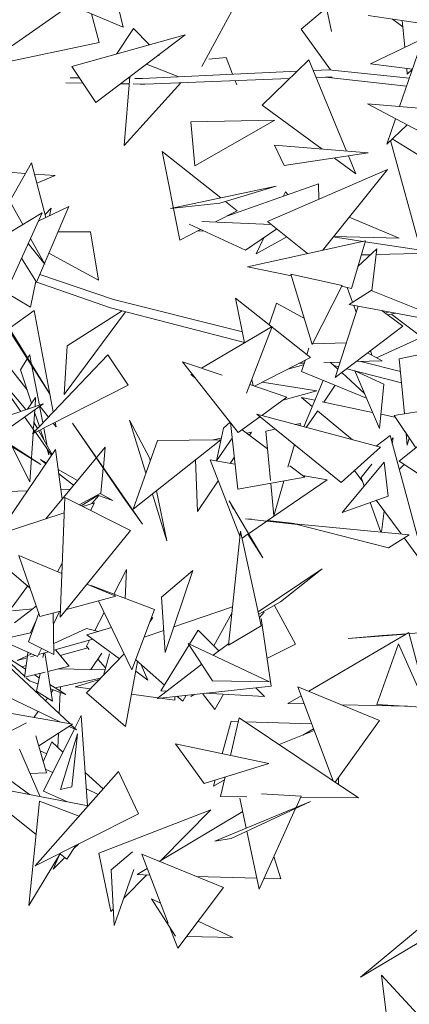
# Model space of a CAD drawing. Header units: metres. Extents: x -14.5 to 13.1, y -18.9 to 3.3.
# Tile 147 of 216: x 10.687 to 10.825, y 2.424 to 2.772. Entities that reach past the tile are written whole.
import ezdxf

# ---------------------------------------------------------------- set-up
doc = ezdxf.new("R2010")
doc.units = ezdxf.units.M
doc.layers.add('G-IMPT', color=7, linetype='Continuous', lineweight=5)
doc.layers.add('L-PLNT', color=7, linetype='Continuous', lineweight=5, true_color=0x005900)

# ---------------------------------------------------------------- blocks, each defined once
blk = doc.blocks.new('ÁRVORES ORNAMENTAIS - Pequeno e Médio Porte - Ipê-roxo-2940656-CORTE_CALÇADA')
at = {"layer": 'G-IMPT', "color": 253, "true_color": 0xaaaaaa}
for p, q in [((7.03622, 2.79831), (7.04307, 2.76891)), ((7.02994, 2.78068), (6.99307, 2.75476)), ((7.02404, 2.77688), (7.04307, 2.76891)), ((7.07088, 2.75508), (7.08319, 2.77764)), ((7.0319, 2.77359), (7.03469, 2.76349)), ((7.10592, 2.76821), (7.11486, 2.7758)), ((7.11486, 2.7758), (7.11664, 2.76739)), ((7.12958, 2.77305), (7.17107, 2.76698)), ((7.14189, 2.76908), (7.13822, 2.77179)), ((7.14168, 2.77128), (7.14256, 2.76181)), ((7.06506, 2.76619), (7.02501, 2.75497)), ((7.03347, 2.74235), (7.06506, 2.76619)), ((7.04077, 2.75938), (7.04679, 2.76849)), ((7.05245, 2.76266), (7.04679, 2.76849)), ((7.10592, 2.76821), (7.11635, 2.75383)), ((6.99307, 2.75476), (7.03469, 2.76349)), ((7.1305, 2.75599), (7.15056, 2.76567)), ((7.14807, 2.76234), (7.14074, 2.74087)), ((7.05134, 2.75584), (7.06278, 2.75142)), ((7.05599, 2.75901), (7.05527, 2.7588)), ((7.07947, 2.75821), (7.07332, 2.75763)), ((7.07947, 2.75821), (7.08177, 2.7523)), ((7.10873, 2.75736), (7.09217, 2.74135)), ((7.10873, 2.75736), (7.12202, 2.72512)), ((7.1305, 2.75599), (7.14524, 2.75407)), ((7.03347, 2.74235), (7.02501, 2.75497)), ((7.10461, 2.75337), (7.04992, 2.75082)), ((7.11578, 2.75389), (7.11027, 2.75363)), ((7.11578, 2.75389), (7.14418, 2.75095)), ((7.14326, 2.75433), (7.14345, 2.75237)), ((7.14521, 2.75397), (7.14345, 2.75237)), ((7.0289, 2.74916), (7.02292, 2.74926)), ((7.02768, 2.75099), (7.02437, 2.75101)), ((7.04528, 2.7489), (7.04222, 2.74895)), ((7.0455, 2.75143), (7.04342, 2.72716)), ((7.06348, 2.7493), (7.04342, 2.72716)), ((7.04545, 2.75085), (7.04474, 2.75086)), ((7.04909, 2.74884), (7.04663, 2.74888)), ((7.04992, 2.75082), (7.04726, 2.75084)), ((7.05077, 2.74883), (7.04909, 2.74884)), ((7.10189, 2.75074), (7.05077, 2.74883)), ((7.08266, 2.75002), (7.08323, 2.74857)), ((7.11691, 2.7513), (7.11131, 2.7511)), ((7.11691, 2.7513), (7.11459, 2.7513)), ((7.11459, 2.7513), (7.14319, 2.74805)), ((7.15603, 2.72774), (7.12938, 2.7418)), ((7.12938, 2.7418), (7.16714, 2.73871)), ((7.11338, 2.72585), (7.09217, 2.74135)), ((7.06697, 2.73542), (7.09666, 2.73604)), ((7.06697, 2.73542), (7.06847, 2.71994)), ((7.09666, 2.73604), (7.06847, 2.71994)), ((7.13927, 2.73658), (7.1362, 2.72758)), ((7.1362, 2.72758), (7.1434, 2.7344)), ((7.14849, 2.68908), (7.13751, 2.72882)), ((7.15531, 2.71889), (7.13814, 2.72942)), ((7.07756, 2.70862), (7.0569, 2.725)), ((7.0569, 2.725), (7.06314, 2.69369)), ((7.09995, 2.72006), (7.09657, 2.72728)), ((7.12966, 2.72447), (7.09657, 2.72728)), ((7.09995, 2.72006), (7.12966, 2.72447)), ((7.00315, 2.70739), (7.01071, 2.72094)), ((7.01071, 2.72094), (7.01584, 2.70165)), ((7.12531, 2.71714), (7.11771, 2.72269)), ((7.12272, 2.72344), (7.12531, 2.71714)), ((7.00864, 2.71722), (7.00268, 2.71764)), ((7.1364, 2.71858), (7.09413, 2.70023)), ((7.11351, 2.69005), (7.1364, 2.71858)), ((7.01906, 2.7165), (7.01176, 2.71701)), ((7.01262, 2.71379), (7.01906, 2.7165)), ((7.05986, 2.70485), (7.09716, 2.7128)), ((7.0773, 2.70669), (7.09716, 2.7128)), ((7.11205, 2.71362), (7.08005, 2.7023)), ((7.10041, 2.71068), (7.09974, 2.70927)), ((7.10122, 2.70979), (7.10041, 2.71068)), ((7.11205, 2.71362), (7.1122, 2.70807)), ((7.00205, 2.70938), (7.0077, 2.69917)), ((7.08339, 2.704), (7.07924, 2.70729)), ((7.0239, 2.70557), (7.01252, 2.67879)), ((7.0239, 2.70557), (7.01316, 2.70035)), ((7.01554, 2.70277), (7.01768, 2.70491)), ((7.01768, 2.70491), (7.01713, 2.70228)), ((7.0773, 2.70669), (7.05986, 2.70485)), ((7.08339, 2.704), (7.0757, 2.70008)), ((6.97931, 2.68203), (7.01449, 2.70327)), ((7.01449, 2.70327), (6.99712, 2.66513)), ((7.07085, 2.7003), (7.09539, 2.69922)), ((7.10823, 2.68889), (7.09413, 2.70023)), ((7.12293, 2.70179), (7.14063, 2.69434)), ((7.02011, 2.69664), (7.03163, 2.69655)), ((7.03442, 2.67949), (7.03163, 2.69655)), ((7.07046, 2.69741), (7.06314, 2.69369)), ((7.08631, 2.69016), (7.06638, 2.69928)), ((7.06924, 2.69679), (7.07159, 2.6969)), ((7.08631, 2.69016), (7.09736, 2.69763)), ((7.0104, 2.69429), (7.01546, 2.68516)), ((7.08698, 2.68422), (7.12865, 2.69339)), ((7.10085, 2.69483), (7.09006, 2.68881)), ((7.09277, 2.69453), (7.09006, 2.68881)), ((7.12781, 2.6932), (7.11732, 2.69481)), ((7.14063, 2.69434), (7.11746, 2.69499)), ((7.1238, 2.67663), (7.12865, 2.69339)), ((7.14822, 2.69007), (7.12856, 2.69309)), ((7.01546, 2.68516), (7.00959, 2.69252)), ((7.12602, 2.68431), (7.13266, 2.69065)), ((7.13266, 2.69065), (7.13087, 2.67584)), ((7.01252, 2.67879), (7.00722, 2.68731)), ((7.03442, 2.67949), (7.01691, 2.68911)), ((7.12722, 2.68845), (7.13043, 2.68853)), ((7.13241, 2.68857), (7.15467, 2.68908)), ((7.10256, 2.68101), (7.08698, 2.68422)), ((7.0123, 2.67915), (7.01038, 2.66997)), ((7.03965, 2.67268), (7.01367, 2.68149)), ((7.12041, 2.67769), (7.10236, 2.68168)), ((7.1099, 2.65677), (7.10236, 2.68168)), ((7.03861, 2.66976), (7.01225, 2.67893)), ((7.12041, 2.67769), (7.1099, 2.65677)), ((7.1238, 2.67663), (7.12024, 2.67736)), ((7.12223, 2.67695), (7.12412, 2.67175)), ((7.12286, 2.67094), (7.13065, 2.67593)), ((7.15807, 2.66483), (7.13065, 2.67593)), ((7.00166, 2.67511), (7.01038, 2.66997)), ((7.0852, 2.66127), (7.03965, 2.67268)), ((7.10932, 2.65221), (7.08282, 2.67319)), ((7.08282, 2.67319), (7.08598, 2.65738)), ((6.99889, 2.66901), (7.01729, 2.63907)), ((7.01169, 2.66884), (7.0029, 2.66247)), ((7.01169, 2.66884), (7.01846, 2.63296)), ((7.02331, 2.65633), (7.04276, 2.66868)), ((7.08595, 2.65752), (7.03861, 2.66976)), ((7.09721, 2.67143), (7.09472, 2.66377)), ((7.09721, 2.67143), (7.10709, 2.66603)), ((7.11796, 2.64508), (7.12612, 2.67033)), ((7.12286, 2.67094), (7.15745, 2.6645)), ((7.12453, 2.67063), (7.12542, 2.66817)), ((7.14191, 2.66332), (7.13442, 2.66879)), ((7.01729, 2.63907), (7.00064, 2.6653)), ((7.02223, 2.6391), (7.044, 2.66836)), ((7.13568, 2.66787), (7.13713, 2.66829)), ((7.13653, 2.66725), (7.13945, 2.66785)), ((7.138, 2.66734), (7.14859, 2.65934)), ((7.07076, 2.64845), (7.09573, 2.6631)), ((7.08669, 2.63962), (7.09573, 2.6631)), ((7.14191, 2.66332), (7.11796, 2.64508)), ((7.13262, 2.65208), (7.14859, 2.65934)), ((6.99607, 2.65752), (7.00922, 2.64073)), ((7.02331, 2.65633), (7.02223, 2.6391)), ((7.10872, 2.65552), (7.10799, 2.65326)), ((7.11, 2.65698), (7.12194, 2.65741)), ((7.00924, 2.65175), (7.00683, 2.64784)), ((7.01011, 2.65317), (7.00937, 2.65196)), ((7.01011, 2.65317), (7.01079, 2.64965)), ((7.03765, 2.65314), (7.01115, 2.62528)), ((7.04484, 2.64242), (7.03765, 2.65314)), ((7.10932, 2.65221), (7.08946, 2.64208)), ((7.12944, 2.65382), (7.13453, 2.65104)), ((7.13092, 2.65301), (7.13048, 2.65462)), ((7.15286, 2.65431), (7.14057, 2.65174)), ((7.14241, 2.63227), (7.14057, 2.65174)), ((7.00696, 2.63315), (6.99462, 2.65064)), ((7.0088, 2.63377), (6.99462, 2.65064)), ((7.00683, 2.64784), (7.01079, 2.63605)), ((7.01088, 2.64917), (7.01353, 2.63539)), ((7.07806, 2.64596), (7.06409, 2.65072)), ((7.06409, 2.65072), (7.08378, 2.62564)), ((7.10132, 2.64813), (7.10683, 2.64962)), ((7.10702, 2.6502), (7.10528, 2.65015)), ((7.10733, 2.65119), (7.10608, 2.64727)), ((7.11974, 2.65059), (7.11401, 2.65041)), ((7.11638, 2.65048), (7.11894, 2.64812)), ((7.1192, 2.64893), (7.11762, 2.64934)), ((7.14138, 2.6432), (7.12205, 2.6482)), ((7.13453, 2.65104), (7.12542, 2.65076)), ((7.14099, 2.6473), (7.12699, 2.65081)), ((7.06864, 2.64492), (7.06698, 2.64623)), ((7.08856, 2.64448), (7.089, 2.64224)), ((7.12904, 2.63783), (7.10608, 2.64727)), ((7.12031, 2.64687), (7.12833, 2.63947)), ((7.13368, 2.62707), (7.12488, 2.64746)), ((7.12488, 2.64746), (7.13517, 2.64274)), ((7.04484, 2.64242), (7.01115, 2.62528)), ((7.10095, 2.63817), (7.08785, 2.64263)), ((7.09221, 2.64348), (7.11149, 2.64044)), ((7.10687, 2.62771), (7.11375, 2.64411)), ((7.11799, 2.64237), (7.11392, 2.63642)), ((7.13368, 2.62707), (7.13517, 2.64274)), ((7.00932, 2.63395), (7.01222, 2.63808)), ((7.01199, 2.63486), (7.01222, 2.63808)), ((7.10095, 2.63817), (7.09203, 2.63167)), ((7.09949, 2.63711), (7.11149, 2.64044)), ((7.1108, 2.63708), (7.10613, 2.63805)), ((7.10613, 2.63805), (7.10989, 2.63492)), ((6.98539, 2.6258), (7.01489, 2.63585)), ((7.01489, 2.63585), (6.98706, 2.61611)), ((7.01362, 2.63495), (7.01475, 2.62906)), ((7.0137, 2.63501), (7.01673, 2.63114)), ((7.13121, 2.63281), (7.11343, 2.63652)), ((7.16415, 2.63594), (7.13876, 2.63165)), ((7.01193, 2.6261), (7.00833, 2.6312)), ((7.01145, 2.62724), (7.01191, 2.63374)), ((7.01185, 2.63289), (7.01356, 2.62781)), ((7.09143, 2.63122), (7.08378, 2.62564)), ((7.12009, 2.60805), (7.09032, 2.63212)), ((7.09032, 2.63212), (7.13404, 2.62047)), ((7.11176, 2.63328), (7.10778, 2.62747)), ((7.11179, 2.63334), (7.12407, 2.62313)), ((7.13909, 2.63115), (7.13416, 2.63219)), ((7.14646, 2.6203), (7.13876, 2.63165)), ((7.14057, 2.61556), (7.16252, 2.63323)), ((7.01286, 2.62708), (7.0116, 2.62933)), ((7.01509, 2.62728), (7.01632, 2.6209)), ((7.01843, 2.62898), (7.01946, 2.62767)), ((7.01914, 2.62934), (7.01946, 2.62767)), ((7.04994, 2.59336), (7.02527, 2.62894)), ((7.04313, 2.60282), (7.02527, 2.62894)), ((7.04533, 2.63008), (7.05254, 2.61647)), ((7.04533, 2.63008), (7.05117, 2.61129)), ((7.07605, 2.61574), (7.07856, 2.62721)), ((7.0809, 2.62931), (7.07856, 2.62721)), ((7.08356, 2.60566), (7.08096, 2.62923)), ((7.09678, 2.6269), (7.09344, 2.62615)), ((7.10573, 2.62893), (7.10388, 2.62851)), ((7.10573, 2.62893), (7.10549, 2.62808)), ((6.99825, 2.62405), (7.01409, 2.61441)), ((7.01011, 2.60829), (7.01142, 2.62682)), ((7.01786, 2.61768), (7.01215, 2.62578)), ((7.018, 2.61789), (7.01327, 2.62635)), ((7.01393, 2.62669), (7.01521, 2.62288)), ((7.07485, 2.62308), (7.07778, 2.62366)), ((7.07605, 2.61574), (7.08158, 2.62366)), ((7.09404, 2.61994), (7.08519, 2.62667)), ((7.0868, 2.62545), (7.0884, 2.62577)), ((7.08771, 2.62475), (7.0884, 2.62577)), ((7.09512, 2.60878), (7.09344, 2.62615)), ((7.13246, 2.62089), (7.13735, 2.62469)), ((7.13735, 2.62469), (7.15, 2.57803)), ((7.13841, 2.62385), (7.13779, 2.62307)), ((7.13815, 2.62174), (7.13841, 2.62385)), ((7.14345, 2.62126), (7.14306, 2.62531)), ((7.14414, 2.62372), (7.14345, 2.62126)), ((7.00191, 2.62227), (7.01409, 2.61441)), ((7.01011, 2.60829), (7.00395, 2.62058)), ((7.03679, 2.62056), (7.0158, 2.59522)), ((7.01613, 2.62014), (7.01692, 2.6178)), ((7.03679, 2.62056), (7.03612, 2.61329)), ((7.07763, 2.62312), (7.04668, 2.59856)), ((7.05524, 2.62283), (7.04668, 2.59856)), ((7.05524, 2.62283), (7.07763, 2.62312)), ((7.10357, 2.6214), (7.10127, 2.61339)), ((7.12009, 2.60805), (7.13404, 2.62047)), ((6.99973, 2.59079), (7.01919, 2.61965)), ((7.01659, 2.61948), (7.01692, 2.6178)), ((7.01919, 2.61965), (7.02155, 2.60216)), ((7.05254, 2.61647), (7.05271, 2.61566)), ((7.08093, 2.6148), (7.08233, 2.61685)), ((7.01582, 2.61465), (7.01392, 2.61612)), ((7.01392, 2.61612), (7.01601, 2.61494)), ((7.03611, 2.61309), (7.03529, 2.60426)), ((7.06865, 2.61599), (7.06936, 2.59782)), ((7.07381, 2.616), (7.08436, 2.58911)), ((7.07381, 2.616), (7.08259, 2.61452)), ((7.10729, 2.60986), (7.10197, 2.61391)), ((7.13523, 2.61523), (7.12044, 2.59738)), ((7.13089, 2.61445), (7.12714, 2.60975)), ((7.13523, 2.61523), (7.1367, 2.60325)), ((7.14057, 2.61556), (7.18013, 2.58954)), ((7.14231, 2.61442), (7.14062, 2.61263)), ((7.02014, 2.61259), (7.02698, 2.60872)), ((7.02562, 2.60707), (7.02034, 2.61116)), ((7.10729, 2.60986), (7.08356, 2.60566)), ((7.10647, 2.61048), (7.11512, 2.60902)), ((7.12476, 2.61221), (7.12769, 2.60824)), ((7.12823, 2.60677), (7.12714, 2.60975)), ((7.06936, 2.59782), (7.07671, 2.60861)), ((7.09398, 2.59446), (7.11512, 2.60902)), ((7.09634, 2.59621), (7.09522, 2.60773)), ((7.09988, 2.60855), (7.09634, 2.59621)), ((6.99758, 2.60471), (7.0094, 2.60514)), ((7.02252, 2.60271), (7.02088, 2.56046)), ((7.02109, 2.60557), (7.02447, 2.60569)), ((7.04569, 2.59104), (7.02252, 2.60271)), ((7.02759, 2.60016), (7.03529, 2.60426)), ((7.03429, 2.60353), (7.02827, 2.59981)), ((7.032, 2.60055), (7.03456, 2.60343)), ((7.03407, 2.60361), (7.03946, 2.60163)), ((7.03505, 2.60413), (7.03946, 2.60163)), ((7.04994, 2.59336), (7.04313, 2.60282)), ((7.05345, 2.60394), (7.05859, 2.5874)), ((7.05491, 2.60509), (7.05859, 2.5874)), ((7.1367, 2.60325), (7.12044, 2.59738)), ((7.02886, 2.59952), (7.03298, 2.60087)), ((7.03154, 2.59817), (7.03298, 2.60087)), ((7.09238, 2.58138), (7.08053, 2.60153)), ((7.08053, 2.60153), (7.08207, 2.59862)), ((7.13415, 2.59053), (7.13035, 2.60095)), ((7.1325, 2.60173), (7.14128, 2.58984)), ((6.991, 2.58707), (7.02231, 2.59736)), ((7.13431, 2.59051), (7.13523, 2.59803)), ((7.08843, 2.5951), (7.08636, 2.59513)), ((7.08636, 2.59513), (7.10477, 2.59319)), ((7.08737, 2.5899), (7.09381, 2.59434)), ((7.09414, 2.59457), (7.10365, 2.59349)), ((7.14413, 2.58956), (7.10365, 2.59348)), ((7.10365, 2.59348), (7.13675, 2.58495)), ((7.04569, 2.59104), (7.02088, 2.56046)), ((7.08034, 2.55057), (7.08453, 2.59081)), ((7.0919, 2.55743), (7.08453, 2.59081)), ((7.08508, 2.58833), (7.08726, 2.58983)), ((7.09238, 2.58138), (7.08718, 2.58978)), ((7.14413, 2.58956), (7.13675, 2.58495)), ((6.991, 2.58707), (7.01026, 2.57065)), ((7.14232, 2.58843), (7.15, 2.57803)), ((7.00624, 2.58225), (7.01374, 2.56064)), ((7.00624, 2.58225), (7.02148, 2.57583)), ((7.01997, 2.57647), (7.02162, 2.57956)), ((7.03979, 2.5686), (7.0443, 2.57724)), ((7.0438, 2.56708), (7.0443, 2.57724)), ((7.05667, 2.56748), (7.06777, 2.57697)), ((7.05798, 2.54793), (7.06777, 2.57697)), ((7.09083, 2.56229), (7.11336, 2.5775)), ((7.09871, 2.56584), (7.11336, 2.5775)), ((7.00939, 2.5714), (7.00388, 2.56403)), ((7.03034, 2.57211), (7.0405, 2.56783)), ((7.05421, 2.56313), (7.03182, 2.57162)), ((7.02306, 2.56314), (7.0405, 2.56783)), ((7.01245, 2.56436), (7.00476, 2.55847)), ((7.03444, 2.5662), (7.04622, 2.54184)), ((7.05798, 2.54793), (7.05667, 2.56748)), ((7.091, 2.56151), (7.09871, 2.56584)), ((7.09653, 2.56462), (7.10401, 2.55085)), ((7.01123, 2.56342), (7.0041, 2.56266)), ((7.01333, 2.56182), (7.00965, 2.5517)), ((7.01374, 2.56064), (7.02097, 2.56258)), ((7.01868, 2.54726), (7.01839, 2.56189)), ((7.02066, 2.5625), (7.01848, 2.558)), ((7.03308, 2.55575), (7.03641, 2.56213)), ((7.05421, 2.56313), (7.04622, 2.54184)), ((7.06103, 2.55697), (7.08175, 2.56411)), ((7.0751, 2.55035), (7.08152, 2.5619)), ((7.09294, 2.56226), (7.09126, 2.56033)), ((7.01037, 2.55485), (7.01242, 2.55931)), ((7.05362, 2.56038), (7.05264, 2.55894)), ((7.0919, 2.55743), (7.08034, 2.55057)), ((7.09182, 2.55995), (7.09534, 2.53608)), ((7.01037, 2.55485), (6.99568, 2.55153)), ((7.0186, 2.55109), (7.03022, 2.55649)), ((7.03441, 2.5554), (7.03022, 2.55649)), ((7.03901, 2.55675), (7.03033, 2.55421)), ((7.04178, 2.54569), (7.03033, 2.55421)), ((7.05055, 2.55337), (7.05745, 2.55574)), ((7.06656, 2.55095), (7.06957, 2.55586)), ((7.06957, 2.55586), (7.07693, 2.54852)), ((7.14402, 2.55503), (7.10867, 2.53426)), ((7.12261, 2.55294), (7.14297, 2.55441)), ((7.13452, 2.55398), (7.12261, 2.55294)), ((7.13452, 2.55398), (7.14322, 2.55456)), ((7.15089, 2.52877), (7.14402, 2.55503)), ((7.14412, 2.55462), (7.15021, 2.55503)), ((6.99964, 2.55242), (7.01292, 2.54651)), ((7.01868, 2.54726), (7.00965, 2.5517)), ((7.03244, 2.55263), (7.01865, 2.54875)), ((7.03016, 2.55016), (7.03128, 2.55231)), ((7.05643, 2.53442), (7.0664, 2.5507)), ((7.07467, 2.53794), (7.0661, 2.55117)), ((7.0661, 2.55117), (7.09481, 2.5376)), ((7.08041, 2.55119), (7.07494, 2.54699)), ((7.10401, 2.55085), (7.0939, 2.54583)), ((7.14038, 2.55097), (7.1327, 2.52957)), ((7.15037, 2.52854), (7.14038, 2.55097)), ((7.00827, 2.53956), (6.99855, 2.54855)), ((6.99855, 2.54855), (7.00864, 2.54211)), ((7.00574, 2.54511), (7.01079, 2.54746)), ((7.0095, 2.54804), (7.00932, 2.54677)), ((7.01207, 2.54689), (7.01034, 2.54641)), ((7.01432, 2.5494), (7.01292, 2.54651)), ((7.01674, 2.54821), (7.01327, 2.54724)), ((7.0151, 2.54775), (7.0148, 2.54615)), ((7.01547, 2.54785), (7.01813, 2.53076)), ((7.01919, 2.5489), (7.02403, 2.54308)), ((7.03061, 2.54966), (7.0209, 2.54684)), ((7.03016, 2.55016), (7.03114, 2.54906)), ((7.0302, 2.53372), (7.0435, 2.54747)), ((7.03562, 2.54774), (7.03172, 2.54192)), ((7.03614, 2.53986), (7.03828, 2.5475)), ((7.00922, 2.54609), (7.00574, 2.54511)), ((7.0093, 2.54662), (7.00823, 2.53926)), ((7.0342, 2.54562), (7.0369, 2.54258)), ((7.0482, 2.54478), (7.04393, 2.52179)), ((7.04754, 2.54535), (7.05766, 2.53643)), ((7.0495, 2.54363), (7.05187, 2.53818)), ((7.07085, 2.54384), (7.0551, 2.53175)), ((7.00278, 2.54297), (7.02427, 2.52281)), ((7.00882, 2.54333), (7.00739, 2.54291)), ((7.00823, 2.53926), (7.01556, 2.54103)), ((7.01178, 2.54012), (7.01346, 2.53904)), ((7.01376, 2.54059), (7.01257, 2.53427)), ((7.0165, 2.54126), (7.02403, 2.54308)), ((7.02039, 2.5422), (7.03668, 2.5418)), ((7.05187, 2.53818), (7.04757, 2.54138)), ((7.01001, 2.53795), (7.00882, 2.53905)), ((7.01001, 2.53795), (7.01285, 2.53687)), ((7.01722, 2.53665), (7.02285, 2.53306)), ((7.01905, 2.53548), (7.03517, 2.53886)), ((7.0262, 2.53584), (7.03474, 2.53842)), ((7.07467, 2.53794), (7.09481, 2.5376)), ((7.02076, 2.52343), (6.99847, 2.53414)), ((7.01813, 2.53076), (7.01257, 2.53427)), ((7.01745, 2.53511), (7.02285, 2.53306)), ((7.01768, 2.53366), (7.01844, 2.53474)), ((7.02086, 2.53381), (7.02054, 2.52631)), ((7.02095, 2.53588), (7.02088, 2.53431)), ((7.03155, 2.53512), (7.0262, 2.53584)), ((7.0302, 2.53372), (7.04393, 2.52179)), ((7.05535, 2.53193), (7.04605, 2.53318)), ((7.09534, 2.53608), (7.0551, 2.53175)), ((7.05643, 2.53442), (7.05844, 2.53431)), ((7.06843, 2.53318), (7.06698, 2.53246)), ((7.07118, 2.53348), (7.07545, 2.52781)), ((7.07198, 2.53357), (7.09308, 2.5324)), ((7.0786, 2.5332), (7.07545, 2.52781)), ((7.08997, 2.5355), (7.09308, 2.5324)), ((7.13359, 2.52393), (7.10479, 2.53587)), ((7.11728, 2.5026), (7.10479, 2.53587)), ((7.0157, 2.53085), (7.0164, 2.53185)), ((7.0614, 2.53112), (7.05601, 2.53185)), ((7.0614, 2.53112), (7.06137, 2.53242)), ((7.06211, 2.5325), (7.06416, 2.5307)), ((7.06416, 2.5307), (7.06536, 2.53285)), ((7.10598, 2.53268), (7.10129, 2.52992)), ((7.10707, 2.52979), (7.10129, 2.52992)), ((7.14355, 2.52894), (7.1202, 2.52948)), ((7.15037, 2.52854), (7.1327, 2.52957)), ((7.00173, 2.52676), (7.02527, 2.52264)), ((7.01159, 2.52503), (7.01307, 2.52712)), ((6.9713, 2.50374), (7.00899, 2.52315)), ((7.02527, 2.52264), (7.01333, 2.51496)), ((7.02828, 2.52571), (7.02602, 2.52117)), ((7.03057, 2.49377), (7.02828, 2.52571)), ((7.08122, 2.52366), (7.07811, 2.5122)), ((7.08413, 2.52489), (7.08098, 2.5116)), ((7.08122, 2.52366), (7.08382, 2.52358)), ((7.08413, 2.52489), (7.12617, 2.49662)), ((7.08618, 2.52351), (7.1097, 2.52278)), ((7.13359, 2.52393), (7.11794, 2.50215)), ((7.02591, 2.52095), (7.01498, 2.49898)), ((7.02025, 2.51941), (7.02004, 2.51443)), ((7.02097, 2.4996), (7.02694, 2.51922)), ((7.02662, 2.52062), (7.02405, 2.52185)), ((7.02479, 2.52233), (7.02662, 2.52062)), ((7.025, 2.50045), (7.02694, 2.51922)), ((7.11059, 2.5204), (7.09823, 2.5154)), ((7.10655, 2.51877), (7.11038, 2.52096)), ((7.01599, 2.50538), (7.01234, 2.51854)), ((7.01798, 2.51633), (7.01489, 2.50935)), ((7.01798, 2.51633), (7.02184, 2.51278)), ((7.07171, 2.50172), (7.06164, 2.51563)), ((7.09457, 2.50877), (7.06164, 2.51563)), ((7.00646, 2.51384), (7.01382, 2.49701)), ((7.01381, 2.51325), (7.01612, 2.51214)), ((7.01007, 2.49774), (6.9933, 2.51006)), ((7.07171, 2.50172), (7.09457, 2.50877)), ((7.01599, 2.50538), (7.01025, 2.50517)), ((7.04144, 2.50587), (7.01208, 2.4726)), ((7.01823, 2.5055), (7.01561, 2.50676)), ((7.02973, 2.50553), (7.03604, 2.49974)), ((7.04144, 2.50587), (7.04858, 2.49092)), ((7.03074, 2.49374), (6.98989, 2.50164)), ((7.0124, 2.48359), (6.98989, 2.50164)), ((7.07499, 2.5007), (7.07893, 2.50295)), ((7.07559, 2.50291), (7.07499, 2.5007)), ((7.07918, 2.50402), (7.07754, 2.49709)), ((7.11916, 2.50384), (7.11919, 2.50131)), ((7.02347, 2.49515), (7.01498, 2.49898)), ((7.02097, 2.4996), (7.025, 2.50045)), ((7.03433, 2.4978), (7.03014, 2.4998)), ((7.0136, 2.49541), (7.00986, 2.45859)), ((7.0136, 2.49541), (7.02753, 2.4901)), ((7.07549, 2.48131), (7.10931, 2.49525)), ((7.07754, 2.49709), (7.08676, 2.497)), ((7.08126, 2.48227), (7.10931, 2.49525)), ((7.08432, 2.49652), (7.08656, 2.48588)), ((7.10599, 2.49714), (7.09197, 2.49803)), ((7.10599, 2.49714), (7.10417, 2.49314)), ((7.10584, 2.49682), (7.12617, 2.49662)), ((7.03456, 2.47708), (7.07405, 2.49241)), ((7.08533, 2.49173), (7.05588, 2.47415)), ((7.05651, 2.47453), (7.07405, 2.49241)), ((7.10402, 2.49281), (7.0911, 2.46437)), ((7.04858, 2.49092), (7.01208, 2.4726)), ((7.08679, 2.48483), (7.0911, 2.46437)), ((7.07549, 2.48131), (7.08126, 2.48227)), ((7.02642, 2.4798), (7.02318, 2.47495)), ((7.02729, 2.48023), (7.02558, 2.47853)), ((7.03887, 2.47114), (7.04641, 2.47752)), ((7.02104, 2.4771), (7.00986, 2.45859)), ((7.02053, 2.47624), (7.01839, 2.4714)), ((7.02251, 2.47549), (7.01839, 2.4714)), ((7.02318, 2.47495), (7.02087, 2.47681)), ((7.03875, 2.45642), (7.03456, 2.47708)), ((7.07849, 2.46489), (7.04969, 2.47669)), ((7.05903, 2.45235), (7.04969, 2.47669)), ((7.09884, 2.46793), (7.09632, 2.47586)), ((7.03993, 2.45146), (7.03887, 2.47114)), ((7.03993, 2.45146), (7.04694, 2.47128)), ((7.05164, 2.47162), (7.04803, 2.46946)), ((7.04334, 2.4611), (7.05144, 2.46936)), ((7.05251, 2.46933), (7.04803, 2.46946)), ((7.09029, 2.46819), (7.06885, 2.46883)), ((7.09884, 2.46793), (7.09294, 2.46811)), ((7.07849, 2.46489), (7.06246, 2.44343)), ((7.06161, 2.44775), (7.05307, 2.46089)), ((7.05307, 2.46089), (7.05625, 2.45937)), ((7.03875, 2.45642), (7.03961, 2.4573)), ((7.15809, 2.4592), (7.12695, 2.43318)), ((7.06961, 2.45301), (7.08182, 2.4472)), ((7.06246, 2.44343), (7.05963, 2.45079)), ((7.0656, 2.44764), (7.08182, 2.4472)), ((7.15225, 2.44831), (7.12695, 2.43318)), ((7.14984, 2.41708), (7.1343, 2.43397)), ((7.1343, 2.43397), (7.13678, 2.41416))]:
    blk.add_line(p, q, dxfattribs=at)

msp = doc.modelspace()

# ---------------------------------------------------------------- block references
at = {"layer": 'L-PLNT', "color": 253, "true_color": 0xaaaaaa}
msp.add_blockref('ÁRVORES ORNAMENTAIS - Pequeno e Médio Porte - Ipê-roxo-2940656-CORTE_CALÇADA', (3.68079, 0), dxfattribs=at)

doc.saveas('drawing.dxf')
